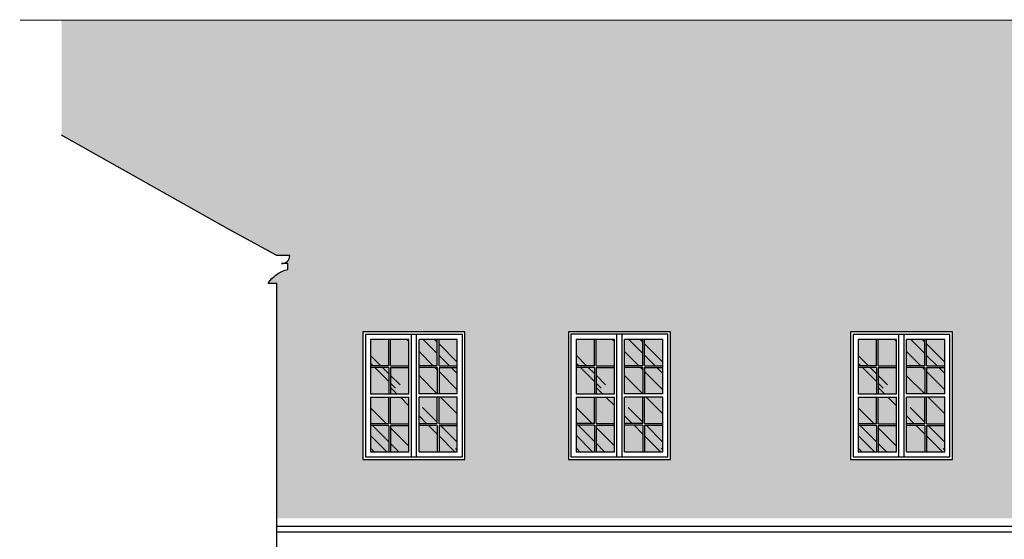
# Model space of a CAD drawing. Header units: millimetres. Extents: x -33628 to -373, y -3399 to 2697.
# Tile 2 of 99: x -33628 to -32470, y -577 to 34. Entities that reach past the tile are written whole.
import ezdxf

# ---------------------------------------------------------------- set-up
doc = ezdxf.new("R2010")
doc.units = ezdxf.units.MM
doc.header["$LTSCALE"] = 0.2
doc.header["$MEASUREMENT"] = 0
for name, color, linetype, true_color in [('_md-dach czerwień', 7, 'Continuous', 0xff7c51), ('_md-kolor 1', 7, 'Continuous', 0xffd2a8), ('_md-szyby tło', 7, 'Continuous', 0xd6f4fe)]:
    doc.layers.add(name, color=color, linetype=linetype, true_color=true_color)
for name, color, linetype in [('_MD-DACHÓWKA', 7, 'Continuous'), ('_md-elewacje', 7, 'Continuous'), ('_md-elewacje-obrysowe', 2, 'Continuous'), ('_md-szry', 254, 'Continuous'), ('A-szkło', 154, 'Continuous')]:
    doc.layers.add(name, color=color, linetype=linetype)

msp = doc.modelspace()

# ---------------------------------------------------------------- hatches: boundary and pattern name
at = {"layer": '_md-dach czerwień'}
h = msp.add_hatch(color=256, dxfattribs=at)
h.dxf.hatch_style = 1
h.paths.add_polyline_path([(-33326.1, -287), (-33326.1, -275.9), (-33336.1, -275.9, -0.203197), (-33313, -259.4), (-33313, -252.6), (-33320.3, -252.6, 0.414229), (-33310.7, -243.1), (-33326.1, -243.1), (-33382.9, -212), (-33579, -101.6), (-33579, 33.5), (-32373.2, 33.5), (-32182.4, -287), (-32268.7, -287), (-32349.6, -206.1), (-32430.4, -287), (-32510.6, -287), (-32591.3, -206.3), (-32672, -287), (-32842.1, -287), (-32923, -206.1), (-33003.8, -287), (-33084, -287), (-33164.7, -206.3), (-33245.4, -287)])
h.paths.add_polyline_path([(-33326.1, -287), (-33245.4, -287), (-33268.9, -310.5), (-33268.9, -330.8), (-33253.9, -315.8), (-33253.9, -533.1), (-33075.5, -533.1), (-33075.5, -315.8), (-33060.5, -330.8), (-33060.5, -310.5), (-33084, -287), (-33003.8, -287), (-33027.2, -310.3), (-33027.2, -330.7), (-33012.2, -315.7), (-33012.2, -533), (-32833.8, -533), (-32833.8, -315.7), (-32818.8, -330.7), (-32818.8, -310.3), (-32842.1, -287), (-32672, -287), (-32695.5, -310.5), (-32695.5, -330.8), (-32680.5, -315.8), (-32680.5, -533.1), (-32502.1, -533.1), (-32502.1, -315.8), (-32487.1, -330.8), (-32487.1, -310.5), (-32510.6, -287), (-32430.4, -287), (-32453.8, -310.3), (-32453.8, -330.7), (-32438.8, -315.7), (-32438.8, -533), (-32260.4, -533), (-32260.4, -315.7), (-32245.4, -330.7), (-32245.4, -310.3), (-32268.7, -287), (-32182.4, -287), (-32045.4, -517), (-31995.7, -552), (-33326.1, -552)])
at = {"layer": '_MD-DACHÓWKA'}
h = msp.add_hatch(dxfattribs=at)
h.set_pattern_fill('ANGLE', color=256, scale=40, angle=45)
h.set_pattern_definition([(45, (1423.887, -2646.365), (-7.7781746, 7.7781746), [8, -3]), (135, (1423.887, -2646.365), (-7.7781746, -7.7781746), [8, -3])])
h.paths.add_polyline_path([(-33326.1, -287), (-33326.1, -275.9), (-33336.1, -275.9, -0.203197), (-33313, -259.4), (-33313, -252.6), (-33320.3, -252.6, 0.414229), (-33310.7, -243.1), (-33326.1, -243.1), (-33382.9, -212), (-33579, -101.6), (-33579, 33.5), (-32373.2, 33.5), (-32182.4, -287), (-32268.7, -287), (-32349.6, -206.1), (-32430.4, -287), (-32510.6, -287), (-32591.3, -206.3), (-32672, -287), (-32842.1, -287), (-32923, -206.1), (-33003.8, -287), (-33084, -287), (-33164.7, -206.3), (-33245.4, -287)])
h.paths.add_polyline_path([(-33326.1, -287), (-33245.4, -287), (-33268.9, -310.5), (-33268.9, -330.8), (-33253.9, -315.8), (-33253.9, -533.1), (-33075.5, -533.1), (-33075.5, -315.8), (-33060.5, -330.8), (-33060.5, -310.5), (-33084, -287), (-33003.8, -287), (-33027.2, -310.3), (-33027.2, -330.7), (-33012.2, -315.7), (-33012.2, -533), (-32833.8, -533), (-32833.8, -315.7), (-32818.8, -330.7), (-32818.8, -310.3), (-32842.1, -287), (-32672, -287), (-32695.5, -310.5), (-32695.5, -330.8), (-32680.5, -315.8), (-32680.5, -533.1), (-32502.1, -533.1), (-32502.1, -315.8), (-32487.1, -330.8), (-32487.1, -310.5), (-32510.6, -287), (-32430.4, -287), (-32453.8, -310.3), (-32453.8, -330.7), (-32438.8, -315.7), (-32438.8, -533), (-32260.4, -533), (-32260.4, -315.7), (-32245.4, -330.7), (-32245.4, -310.3), (-32268.7, -287), (-32182.4, -287), (-32045.4, -517), (-31995.7, -552), (-33326.1, -552)])
at = {"layer": '_md-kolor 1'}
h = msp.add_hatch(color=256, dxfattribs=at)
h.dxf.hatch_style = 1
h.paths.add_polyline_path([(-33253.9, -372.3), (-33224.7, -372.3), (-33224.7, -482.7), (-33104.7, -482.7), (-33104.7, -372.3), (-33075.5, -372.3), (-33075.5, -533.1), (-33253.9, -533.1)])
h.paths.add_polyline_path([(-32680.5, -372.3), (-32651.3, -372.3), (-32651.3, -482.7), (-32531.3, -482.7), (-32531.3, -372.3), (-32502.1, -372.3), (-32502.1, -533.1), (-32680.5, -533.1)])
h.paths.add_polyline_path([(-33012.2, -372.3), (-32983, -372.3), (-32983, -482.6), (-32863, -482.6), (-32863, -372.3), (-32833.8, -372.3), (-32833.8, -533), (-33012.2, -533)])
h.paths.add_polyline_path([(-32438.8, -372.3), (-32409.6, -372.3), (-32409.6, -482.6), (-32289.6, -482.6), (-32289.6, -372.3), (-32260.4, -372.3), (-32260.4, -533), (-32438.8, -533)])
h.paths.add_polyline_path([(-32438.8, -372.3), (-32438.8, -315.7), (-32349.6, -226.5), (-32260.4, -315.7), (-32260.4, -372.3), (-32289.6, -372.3), (-32289.6, -332.6), (-32409.6, -332.6), (-32409.6, -372.3)])
h.paths.add_polyline_path([(-32680.5, -372.3), (-32680.5, -315.8), (-32591.3, -226.6), (-32502.1, -315.8), (-32502.1, -372.3), (-32531.3, -372.3), (-32531.3, -332.7), (-32651.3, -332.7), (-32651.3, -372.3)])
h.paths.add_polyline_path([(-33012.2, -372.3), (-33012.2, -315.7), (-32923, -226.5), (-32833.8, -315.7), (-32833.8, -372.3), (-32863, -372.3), (-32863, -332.6), (-32983, -332.6), (-32983, -372.3)])
h.paths.add_polyline_path([(-33253.9, -372.3), (-33253.9, -315.8), (-33164.7, -226.6), (-33075.5, -315.8), (-33075.5, -372.3), (-33104.7, -372.3), (-33104.7, -332.7), (-33224.7, -332.7), (-33224.7, -372.3)])
at = {"layer": '_md-szry'}
h = msp.add_hatch(color=256, dxfattribs=at)
h.dxf.hatch_style = 1
h.paths.add_polyline_path([(-33268.9, -310.5), (-33268.9, -330.8), (-33253.9, -315.8), (-33164.7, -226.6), (-33075.5, -315.8), (-33060.5, -330.8), (-33060.5, -310.5), (-33164.7, -206.3)])
h = msp.add_hatch(color=256, dxfattribs=at)
h.dxf.hatch_style = 1
h.paths.add_polyline_path([(-33027.2, -310.3), (-33027.2, -330.7), (-33012.2, -315.7), (-32923, -226.5), (-32833.8, -315.7), (-32818.8, -330.7), (-32818.8, -310.3), (-32923, -206.1)])
h = msp.add_hatch(color=256, dxfattribs=at)
h.dxf.hatch_style = 1
h.paths.add_polyline_path([(-32695.5, -310.5), (-32695.5, -330.8), (-32680.5, -315.8), (-32591.3, -226.6), (-32502.1, -315.8), (-32487.1, -330.8), (-32487.1, -310.5), (-32591.3, -206.3)])
at = {"layer": '_md-szyby tło'}
h = msp.add_hatch(color=256, dxfattribs=at)
h.dxf.hatch_style = 1
h.paths.add_polyline_path([(-33215.7, -341.7), (-33215.7, -372.7), (-33194.2, -372.7), (-33194.2, -341.7)])
h.paths.add_polyline_path([(-33170.7, -405.7), (-33170.7, -374.7), (-33192.2, -374.7), (-33192.2, -405.7)])
h.paths.add_polyline_path([(-33215.7, -405.7), (-33194.2, -405.7), (-33194.2, -374.7), (-33215.7, -374.7)])
h.paths.add_polyline_path([(-33215.7, -409.7), (-33215.7, -440.7), (-33194.2, -440.7), (-33194.2, -409.7)])
h.paths.add_polyline_path([(-33192.2, -440.7), (-33170.7, -440.7), (-33170.7, -409.7), (-33192.2, -409.7)])
h.paths.add_polyline_path([(-33135.2, -440.7), (-33113.7, -440.7), (-33113.7, -409.7), (-33135.2, -409.7)])
h.paths.add_polyline_path([(-33137.2, -440.7), (-33137.2, -409.7), (-33158.7, -409.7), (-33158.7, -440.7)])
h.paths.add_polyline_path([(-33192.2, -372.7), (-33170.7, -372.7), (-33170.7, -341.7), (-33192.2, -341.7)])
h.paths.add_polyline_path([(-33170.7, -473.7), (-33170.7, -442.7), (-33192.2, -442.7), (-33192.2, -473.7)])
h.paths.add_polyline_path([(-33215.7, -473.7), (-33194.2, -473.7), (-33194.2, -442.7), (-33215.7, -442.7)])
h.paths.add_polyline_path([(-33158.7, -473.7), (-33158.7, -442.7), (-33137.2, -442.7), (-33137.2, -473.7)])
h.paths.add_polyline_path([(-33113.7, -473.7), (-33113.7, -442.7), (-33135.2, -442.7), (-33135.2, -473.7)])
h.paths.add_polyline_path([(-33158.7, -405.7), (-33158.7, -374.7), (-33137.2, -374.7), (-33137.2, -405.7)])
h.paths.add_polyline_path([(-33113.7, -405.7), (-33113.7, -374.7), (-33135.2, -374.7), (-33135.2, -405.7)])
h.paths.add_polyline_path([(-33135.2, -372.7), (-33113.7, -372.7), (-33113.7, -341.7), (-33135.2, -341.7)])
h.paths.add_polyline_path([(-33137.2, -372.7), (-33137.2, -341.7), (-33158.7, -341.7), (-33158.7, -372.7)])
h = msp.add_hatch(color=256, dxfattribs=at)
h.dxf.hatch_style = 1
h.paths.add_polyline_path([(-32974, -341.6), (-32974, -372.6), (-32952.5, -372.6), (-32952.5, -341.6)])
h.paths.add_polyline_path([(-32929, -405.6), (-32929, -374.6), (-32950.5, -374.6), (-32950.5, -405.6)])
h.paths.add_polyline_path([(-32974, -405.6), (-32952.5, -405.6), (-32952.5, -374.6), (-32974, -374.6)])
h.paths.add_polyline_path([(-32974, -409.6), (-32974, -440.6), (-32952.5, -440.6), (-32952.5, -409.6)])
h.paths.add_polyline_path([(-32950.5, -440.6), (-32929, -440.6), (-32929, -409.6), (-32950.5, -409.6)])
h.paths.add_polyline_path([(-32893.5, -440.6), (-32872, -440.6), (-32872, -409.6), (-32893.5, -409.6)])
h.paths.add_polyline_path([(-32895.5, -440.6), (-32895.5, -409.6), (-32917, -409.6), (-32917, -440.6)])
h.paths.add_polyline_path([(-32950.5, -372.6), (-32929, -372.6), (-32929, -341.6), (-32950.5, -341.6)])
h.paths.add_polyline_path([(-32929, -473.6), (-32929, -442.6), (-32950.5, -442.6), (-32950.5, -473.6)])
h.paths.add_polyline_path([(-32974, -473.6), (-32952.5, -473.6), (-32952.5, -442.6), (-32974, -442.6)])
h.paths.add_polyline_path([(-32917, -473.6), (-32917, -442.6), (-32895.5, -442.6), (-32895.5, -473.6)])
h.paths.add_polyline_path([(-32872, -473.6), (-32872, -442.6), (-32893.5, -442.6), (-32893.5, -473.6)])
h.paths.add_polyline_path([(-32917, -405.6), (-32917, -374.6), (-32895.5, -374.6), (-32895.5, -405.6)])
h.paths.add_polyline_path([(-32872, -405.6), (-32872, -374.6), (-32893.5, -374.6), (-32893.5, -405.6)])
h.paths.add_polyline_path([(-32893.5, -372.6), (-32872, -372.6), (-32872, -341.6), (-32893.5, -341.6)])
h.paths.add_polyline_path([(-32895.5, -372.6), (-32895.5, -341.6), (-32917, -341.6), (-32917, -372.6)])
h = msp.add_hatch(color=256, dxfattribs=at)
h.dxf.hatch_style = 1
h.paths.add_polyline_path([(-32642.3, -341.7), (-32642.3, -372.7), (-32620.8, -372.7), (-32620.8, -341.7)])
h.paths.add_polyline_path([(-32597.3, -405.7), (-32597.3, -374.7), (-32618.8, -374.7), (-32618.8, -405.7)])
h.paths.add_polyline_path([(-32642.3, -405.7), (-32620.8, -405.7), (-32620.8, -374.7), (-32642.3, -374.7)])
h.paths.add_polyline_path([(-32642.3, -409.7), (-32642.3, -440.7), (-32620.8, -440.7), (-32620.8, -409.7)])
h.paths.add_polyline_path([(-32618.8, -440.7), (-32597.3, -440.7), (-32597.3, -409.7), (-32618.8, -409.7)])
h.paths.add_polyline_path([(-32561.8, -440.7), (-32540.3, -440.7), (-32540.3, -409.7), (-32561.8, -409.7)])
h.paths.add_polyline_path([(-32563.8, -440.7), (-32563.8, -409.7), (-32585.3, -409.7), (-32585.3, -440.7)])
h.paths.add_polyline_path([(-32618.8, -372.7), (-32597.3, -372.7), (-32597.3, -341.7), (-32618.8, -341.7)])
h.paths.add_polyline_path([(-32597.3, -473.7), (-32597.3, -442.7), (-32618.8, -442.7), (-32618.8, -473.7)])
h.paths.add_polyline_path([(-32642.3, -473.7), (-32620.8, -473.7), (-32620.8, -442.7), (-32642.3, -442.7)])
h.paths.add_polyline_path([(-32585.3, -473.7), (-32585.3, -442.7), (-32563.8, -442.7), (-32563.8, -473.7)])
h.paths.add_polyline_path([(-32540.3, -473.7), (-32540.3, -442.7), (-32561.8, -442.7), (-32561.8, -473.7)])
h.paths.add_polyline_path([(-32585.3, -405.7), (-32585.3, -374.7), (-32563.8, -374.7), (-32563.8, -405.7)])
h.paths.add_polyline_path([(-32540.3, -405.7), (-32540.3, -374.7), (-32561.8, -374.7), (-32561.8, -405.7)])
h.paths.add_polyline_path([(-32561.8, -372.7), (-32540.3, -372.7), (-32540.3, -341.7), (-32561.8, -341.7)])
h.paths.add_polyline_path([(-32563.8, -372.7), (-32563.8, -341.7), (-32585.3, -341.7), (-32585.3, -372.7)])
at = {"layer": 'A-szkło', "transparency": 33554679}
h = msp.add_hatch(dxfattribs=at)
h.set_pattern_fill('AR-RROOF', color=256, scale=50, angle=315)
h.set_pattern_definition([(315, (-14264.287, -1572.92), (113.13708, -42.42641), [750, -100, 250, -50]), (315, (-14199.587, -1602.27), (11.66726, 82.37794), [150, -16.5, 300, -37.5]), (315, (-14216.557, -1560.548), (207.53584, -160.159686), [400, -70, 200, -50])])
h.paths.add_polyline_path([(-33215.7, -341.7), (-33215.7, -372.7), (-33194.2, -372.7), (-33194.2, -341.7)])
h.paths.add_polyline_path([(-33170.7, -405.7), (-33170.7, -374.7), (-33192.2, -374.7), (-33192.2, -405.7)])
h.paths.add_polyline_path([(-33215.7, -405.7), (-33194.2, -405.7), (-33194.2, -374.7), (-33215.7, -374.7)])
h.paths.add_polyline_path([(-33215.7, -409.7), (-33215.7, -440.7), (-33194.2, -440.7), (-33194.2, -409.7)])
h.paths.add_polyline_path([(-33192.2, -440.7), (-33170.7, -440.7), (-33170.7, -409.7), (-33192.2, -409.7)])
h.paths.add_polyline_path([(-33135.2, -440.7), (-33113.7, -440.7), (-33113.7, -409.7), (-33135.2, -409.7)])
h.paths.add_polyline_path([(-33137.2, -440.7), (-33137.2, -409.7), (-33158.7, -409.7), (-33158.7, -440.7)])
h.paths.add_polyline_path([(-33192.2, -372.7), (-33170.7, -372.7), (-33170.7, -341.7), (-33192.2, -341.7)])
h.paths.add_polyline_path([(-33170.7, -473.7), (-33170.7, -442.7), (-33192.2, -442.7), (-33192.2, -473.7)])
h.paths.add_polyline_path([(-33215.7, -473.7), (-33194.2, -473.7), (-33194.2, -442.7), (-33215.7, -442.7)])
h.paths.add_polyline_path([(-33158.7, -473.7), (-33158.7, -442.7), (-33137.2, -442.7), (-33137.2, -473.7)])
h.paths.add_polyline_path([(-33113.7, -473.7), (-33113.7, -442.7), (-33135.2, -442.7), (-33135.2, -473.7)])
h.paths.add_polyline_path([(-33158.7, -405.7), (-33158.7, -374.7), (-33137.2, -374.7), (-33137.2, -405.7)])
h.paths.add_polyline_path([(-33113.7, -405.7), (-33113.7, -374.7), (-33135.2, -374.7), (-33135.2, -405.7)])
h.paths.add_polyline_path([(-33135.2, -372.7), (-33113.7, -372.7), (-33113.7, -341.7), (-33135.2, -341.7)])
h.paths.add_polyline_path([(-33137.2, -372.7), (-33137.2, -341.7), (-33158.7, -341.7), (-33158.7, -372.7)])
h = msp.add_hatch(dxfattribs=at)
h.set_pattern_fill('AR-RROOF', color=256, scale=50, angle=315)
h.set_pattern_definition([(315, (-14022.575, -1572.77), (113.13708, -42.42641), [750, -100, 250, -50]), (315, (-13957.875, -1602.115), (11.66726, 82.37794), [150, -16.5, 300, -37.5]), (315, (-13974.845, -1560.396), (207.53584, -160.159686), [400, -70, 200, -50])])
h.paths.add_polyline_path([(-32974, -341.6), (-32974, -372.6), (-32952.5, -372.6), (-32952.5, -341.6)])
h.paths.add_polyline_path([(-32929, -405.6), (-32929, -374.6), (-32950.5, -374.6), (-32950.5, -405.6)])
h.paths.add_polyline_path([(-32974, -405.6), (-32952.5, -405.6), (-32952.5, -374.6), (-32974, -374.6)])
h.paths.add_polyline_path([(-32974, -409.6), (-32974, -440.6), (-32952.5, -440.6), (-32952.5, -409.6)])
h.paths.add_polyline_path([(-32950.5, -440.6), (-32929, -440.6), (-32929, -409.6), (-32950.5, -409.6)])
h.paths.add_polyline_path([(-32893.5, -440.6), (-32872, -440.6), (-32872, -409.6), (-32893.5, -409.6)])
h.paths.add_polyline_path([(-32895.5, -440.6), (-32895.5, -409.6), (-32917, -409.6), (-32917, -440.6)])
h.paths.add_polyline_path([(-32950.5, -372.6), (-32929, -372.6), (-32929, -341.6), (-32950.5, -341.6)])
h.paths.add_polyline_path([(-32929, -473.6), (-32929, -442.6), (-32950.5, -442.6), (-32950.5, -473.6)])
h.paths.add_polyline_path([(-32974, -473.6), (-32952.5, -473.6), (-32952.5, -442.6), (-32974, -442.6)])
h.paths.add_polyline_path([(-32917, -473.6), (-32917, -442.6), (-32895.5, -442.6), (-32895.5, -473.6)])
h.paths.add_polyline_path([(-32872, -473.6), (-32872, -442.6), (-32893.5, -442.6), (-32893.5, -473.6)])
h.paths.add_polyline_path([(-32917, -405.6), (-32917, -374.6), (-32895.5, -374.6), (-32895.5, -405.6)])
h.paths.add_polyline_path([(-32872, -405.6), (-32872, -374.6), (-32893.5, -374.6), (-32893.5, -405.6)])
h.paths.add_polyline_path([(-32893.5, -372.6), (-32872, -372.6), (-32872, -341.6), (-32893.5, -341.6)])
h.paths.add_polyline_path([(-32895.5, -372.6), (-32895.5, -341.6), (-32917, -341.6), (-32917, -372.6)])
h = msp.add_hatch(dxfattribs=at)
h.set_pattern_fill('AR-RROOF', color=256, scale=50, angle=315)
h.set_pattern_definition([(315, (-13690.89, -1572.92), (113.13708, -42.42641), [750, -100, 250, -50]), (315, (-13626.19, -1602.27), (11.66726, 82.37794), [150, -16.5, 300, -37.5]), (315, (-13643.162, -1560.548), (207.53584, -160.159686), [400, -70, 200, -50])])
h.paths.add_polyline_path([(-32642.3, -341.7), (-32642.3, -372.7), (-32620.8, -372.7), (-32620.8, -341.7)])
h.paths.add_polyline_path([(-32597.3, -405.7), (-32597.3, -374.7), (-32618.8, -374.7), (-32618.8, -405.7)])
h.paths.add_polyline_path([(-32642.3, -405.7), (-32620.8, -405.7), (-32620.8, -374.7), (-32642.3, -374.7)])
h.paths.add_polyline_path([(-32642.3, -409.7), (-32642.3, -440.7), (-32620.8, -440.7), (-32620.8, -409.7)])
h.paths.add_polyline_path([(-32618.8, -440.7), (-32597.3, -440.7), (-32597.3, -409.7), (-32618.8, -409.7)])
h.paths.add_polyline_path([(-32561.8, -440.7), (-32540.3, -440.7), (-32540.3, -409.7), (-32561.8, -409.7)])
h.paths.add_polyline_path([(-32563.8, -440.7), (-32563.8, -409.7), (-32585.3, -409.7), (-32585.3, -440.7)])
h.paths.add_polyline_path([(-32618.8, -372.7), (-32597.3, -372.7), (-32597.3, -341.7), (-32618.8, -341.7)])
h.paths.add_polyline_path([(-32597.3, -473.7), (-32597.3, -442.7), (-32618.8, -442.7), (-32618.8, -473.7)])
h.paths.add_polyline_path([(-32642.3, -473.7), (-32620.8, -473.7), (-32620.8, -442.7), (-32642.3, -442.7)])
h.paths.add_polyline_path([(-32585.3, -473.7), (-32585.3, -442.7), (-32563.8, -442.7), (-32563.8, -473.7)])
h.paths.add_polyline_path([(-32540.3, -473.7), (-32540.3, -442.7), (-32561.8, -442.7), (-32561.8, -473.7)])
h.paths.add_polyline_path([(-32585.3, -405.7), (-32585.3, -374.7), (-32563.8, -374.7), (-32563.8, -405.7)])
h.paths.add_polyline_path([(-32540.3, -405.7), (-32540.3, -374.7), (-32561.8, -374.7), (-32561.8, -405.7)])
h.paths.add_polyline_path([(-32561.8, -372.7), (-32540.3, -372.7), (-32540.3, -341.7), (-32561.8, -341.7)])
h.paths.add_polyline_path([(-32563.8, -372.7), (-32563.8, -341.7), (-32585.3, -341.7), (-32585.3, -372.7)])

# ---------------------------------------------------------------- linework, layer by layer
at = {"layer": '_md-elewacje'}
for p, q in [((-33167.7, -479.7), (-33167.7, -335.7)), ((-33161.7, -479.7), (-33161.7, -335.7)), ((-32926, -479.6), (-32926, -335.6)), ((-32920, -479.6), (-32920, -335.6)), ((-32594.3, -479.7), (-32594.3, -335.7)), ((-32588.3, -479.7), (-32588.3, -335.7)), ((-33194.2, -372.7), (-33194.2, -341.7)), ((-33192.2, -372.7), (-33192.2, -341.7)), ((-33170.7, -405.7), (-33170.7, -341.7)), ((-33158.7, -405.7), (-33158.7, -341.7)), ((-33137.2, -372.7), (-33137.2, -341.7)), ((-33135.2, -372.7), (-33135.2, -341.7)), ((-32952.5, -372.6), (-32952.5, -341.6)), ((-32950.5, -372.6), (-32950.5, -341.6)), ((-32929, -405.6), (-32929, -341.6)), ((-32917, -405.6), (-32917, -341.6)), ((-32895.5, -372.6), (-32895.5, -341.6)), ((-32893.5, -372.6), (-32893.5, -341.6)), ((-32620.8, -372.7), (-32620.8, -341.7)), ((-32618.8, -372.7), (-32618.8, -341.7)), ((-32597.3, -405.7), (-32597.3, -341.7)), ((-32585.3, -405.7), (-32585.3, -341.7)), ((-32563.8, -372.7), (-32563.8, -341.7)), ((-32561.8, -372.7), (-32561.8, -341.7)), ((-33194.2, -372.7), (-33215.7, -372.7)), ((-33194.2, -374.7), (-33215.7, -374.7)), ((-33194.2, -374.7), (-33194.2, -405.7)), ((-33192.2, -372.7), (-33170.7, -372.7)), ((-33192.2, -374.7), (-33192.2, -405.7)), ((-33192.2, -374.7), (-33170.7, -374.7)), ((-33137.2, -372.7), (-33158.7, -372.7)), ((-33137.2, -374.7), (-33158.7, -374.7)), ((-33137.2, -374.7), (-33137.2, -405.7)), ((-33135.2, -372.7), (-33113.7, -372.7)), ((-33135.2, -374.7), (-33135.2, -405.7)), ((-33135.2, -374.7), (-33113.7, -374.7)), ((-32952.5, -372.6), (-32974, -372.6)), ((-32952.5, -374.6), (-32974, -374.6)), ((-32952.5, -374.6), (-32952.5, -405.6)), ((-32950.5, -372.6), (-32929, -372.6)), ((-32950.5, -374.6), (-32950.5, -405.6)), ((-32950.5, -374.6), (-32929, -374.6)), ((-32895.5, -372.6), (-32917, -372.6)), ((-32895.5, -374.6), (-32917, -374.6)), ((-32895.5, -374.6), (-32895.5, -405.6)), ((-32893.5, -372.6), (-32872, -372.6)), ((-32893.5, -374.6), (-32893.5, -405.6)), ((-32893.5, -374.6), (-32872, -374.6)), ((-32620.8, -372.7), (-32642.3, -372.7)), ((-32620.8, -374.7), (-32642.3, -374.7)), ((-32620.8, -374.7), (-32620.8, -405.7)), ((-32618.8, -372.7), (-32597.3, -372.7)), ((-32618.8, -374.7), (-32618.8, -405.7)), ((-32618.8, -374.7), (-32597.3, -374.7)), ((-32563.8, -372.7), (-32585.3, -372.7)), ((-32563.8, -374.7), (-32585.3, -374.7)), ((-32563.8, -374.7), (-32563.8, -405.7)), ((-32561.8, -372.7), (-32540.3, -372.7)), ((-32561.8, -374.7), (-32540.3, -374.7)), ((-32561.8, -374.7), (-32561.8, -405.7)), ((-33215.7, -405.7), (-33170.7, -405.7)), ((-33215.7, -409.7), (-33170.7, -409.7)), ((-33194.2, -440.7), (-33194.2, -409.7)), ((-33192.2, -440.7), (-33192.2, -409.7)), ((-33170.7, -473.7), (-33170.7, -409.7)), ((-33113.7, -405.7), (-33158.7, -405.7)), ((-33158.7, -473.7), (-33158.7, -409.7)), ((-33113.7, -409.7), (-33158.7, -409.7)), ((-33137.2, -440.7), (-33137.2, -409.7)), ((-33135.2, -440.7), (-33135.2, -409.7)), ((-32974, -405.6), (-32929, -405.6)), ((-32974, -409.6), (-32929, -409.6)), ((-32952.5, -440.6), (-32952.5, -409.6)), ((-32950.5, -440.6), (-32950.5, -409.6)), ((-32929, -473.6), (-32929, -409.6)), ((-32872, -405.6), (-32917, -405.6)), ((-32917, -473.6), (-32917, -409.6)), ((-32872, -409.6), (-32917, -409.6)), ((-32895.5, -440.6), (-32895.5, -409.6)), ((-32893.5, -440.6), (-32893.5, -409.6)), ((-32642.3, -405.7), (-32597.3, -405.7)), ((-32642.3, -409.7), (-32597.3, -409.7)), ((-32620.8, -440.7), (-32620.8, -409.7)), ((-32618.8, -440.7), (-32618.8, -409.7)), ((-32597.3, -473.7), (-32597.3, -409.7)), ((-32540.3, -405.7), (-32585.3, -405.7)), ((-32585.3, -473.7), (-32585.3, -409.7)), ((-32540.3, -409.7), (-32585.3, -409.7)), ((-32563.8, -440.7), (-32563.8, -409.7)), ((-32561.8, -440.7), (-32561.8, -409.7)), ((-33194.2, -440.7), (-33215.7, -440.7)), ((-33194.2, -442.7), (-33215.7, -442.7)), ((-33194.2, -442.7), (-33194.2, -473.7)), ((-33192.2, -440.7), (-33170.7, -440.7)), ((-33192.2, -442.7), (-33170.7, -442.7)), ((-33192.2, -442.7), (-33192.2, -473.7)), ((-33137.2, -440.7), (-33158.7, -440.7)), ((-33137.2, -442.7), (-33158.7, -442.7)), ((-33137.2, -442.7), (-33137.2, -473.7)), ((-33135.2, -440.7), (-33113.7, -440.7)), ((-33135.2, -442.7), (-33135.2, -473.7)), ((-33135.2, -442.7), (-33113.7, -442.7)), ((-32952.5, -440.6), (-32974, -440.6)), ((-32952.5, -442.6), (-32974, -442.6)), ((-32952.5, -442.6), (-32952.5, -473.6)), ((-32950.5, -440.6), (-32929, -440.6)), ((-32950.5, -442.6), (-32950.5, -473.6)), ((-32950.5, -442.6), (-32929, -442.6)), ((-32895.5, -440.6), (-32917, -440.6)), ((-32895.5, -442.6), (-32917, -442.6)), ((-32895.5, -442.6), (-32895.5, -473.6)), ((-32893.5, -440.6), (-32872, -440.6)), ((-32893.5, -442.6), (-32893.5, -473.6)), ((-32893.5, -442.6), (-32872, -442.6)), ((-32620.8, -440.7), (-32642.3, -440.7)), ((-32620.8, -442.7), (-32642.3, -442.7)), ((-32620.8, -442.7), (-32620.8, -473.7)), ((-32618.8, -440.7), (-32597.3, -440.7)), ((-32618.8, -442.7), (-32618.8, -473.7)), ((-32618.8, -442.7), (-32597.3, -442.7)), ((-32563.8, -440.7), (-32585.3, -440.7)), ((-32563.8, -442.7), (-32585.3, -442.7)), ((-32563.8, -442.7), (-32563.8, -473.7)), ((-32561.8, -440.7), (-32540.3, -440.7)), ((-32561.8, -442.7), (-32540.3, -442.7)), ((-32561.8, -442.7), (-32561.8, -473.7)), ((-30988.7, -561.5), (-33326.1, -561.5)), ((-30981.3, -568.3), (-33326.1, -568.3))]:
    msp.add_line(p, q, dxfattribs=at)
for points in [[(-33224.7, -482.7), (-33104.7, -482.7), (-33104.7, -332.7), (-33224.7, -332.7)], [(-33221.7, -479.7), (-33107.7, -479.7), (-33107.7, -335.7), (-33221.7, -335.7)], [(-32983, -482.6), (-32863, -482.6), (-32863, -332.6), (-32983, -332.6)], [(-32980, -479.6), (-32866, -479.6), (-32866, -335.6), (-32980, -335.6)], [(-32651.3, -482.7), (-32531.3, -482.7), (-32531.3, -332.7), (-32651.3, -332.7)], [(-32648.3, -479.7), (-32534.3, -479.7), (-32534.3, -335.7), (-32648.3, -335.7)]]:
    msp.add_lwpolyline(points, close=True, dxfattribs=at)
for points in [[(-33170.7, -341.7), (-33215.7, -341.7), (-33215.7, -405.7)], [(-33113.7, -405.7), (-33113.7, -341.7), (-33158.7, -341.7)], [(-32929, -341.6), (-32974, -341.6), (-32974, -405.6)], [(-32872, -405.6), (-32872, -341.6), (-32917, -341.6)], [(-32597.3, -341.7), (-32642.3, -341.7), (-32642.3, -405.7)], [(-32540.3, -405.7), (-32540.3, -341.7), (-32585.3, -341.7)], [(-33215.7, -409.7), (-33215.7, -473.7), (-33170.7, -473.7)], [(-33158.7, -473.7), (-33113.7, -473.7), (-33113.7, -409.7)], [(-32974, -409.6), (-32974, -473.6), (-32929, -473.6)], [(-32917, -473.6), (-32872, -473.6), (-32872, -409.6)], [(-32642.3, -409.7), (-32642.3, -473.7), (-32597.3, -473.7)], [(-32585.3, -473.7), (-32540.3, -473.7), (-32540.3, -409.7)]]:
    msp.add_lwpolyline(points, dxfattribs=at)
at = {"layer": '_md-elewacje-obrysowe', "const_width": 1}
msp.add_lwpolyline([(-32005.7, -1171.9), (-32005.7, -783), (-32011.3, -783), (-32011.4, -619), (-32000.7, -619), (-32000.7, -584.8), (-32010.7, -584.8, -0.177038), (-31982.5, -568.3), (-31982.5, -561.5), (-31989.9, -561.5, 0.414229), (-31980.3, -552), (-31995.7, -552), (-32045.4, -517), (-32373.2, 33.5), (-33627.8, 33.5)], format="xyb", dxfattribs=at)
at = {"layer": '_md-elewacje-obrysowe'}
msp.add_lwpolyline([(-33326.1, -1172), (-33326.1, -275.9), (-33336.1, -275.9, -0.203197), (-33313, -259.4), (-33313, -252.6), (-33320.3, -252.6, 0.414229), (-33310.7, -243.1), (-33326.1, -243.1), (-33382.9, -212), (-33579, -101.6), (-33579, -101.6)], format="xyb", dxfattribs=at)

doc.saveas('drawing.dxf')
